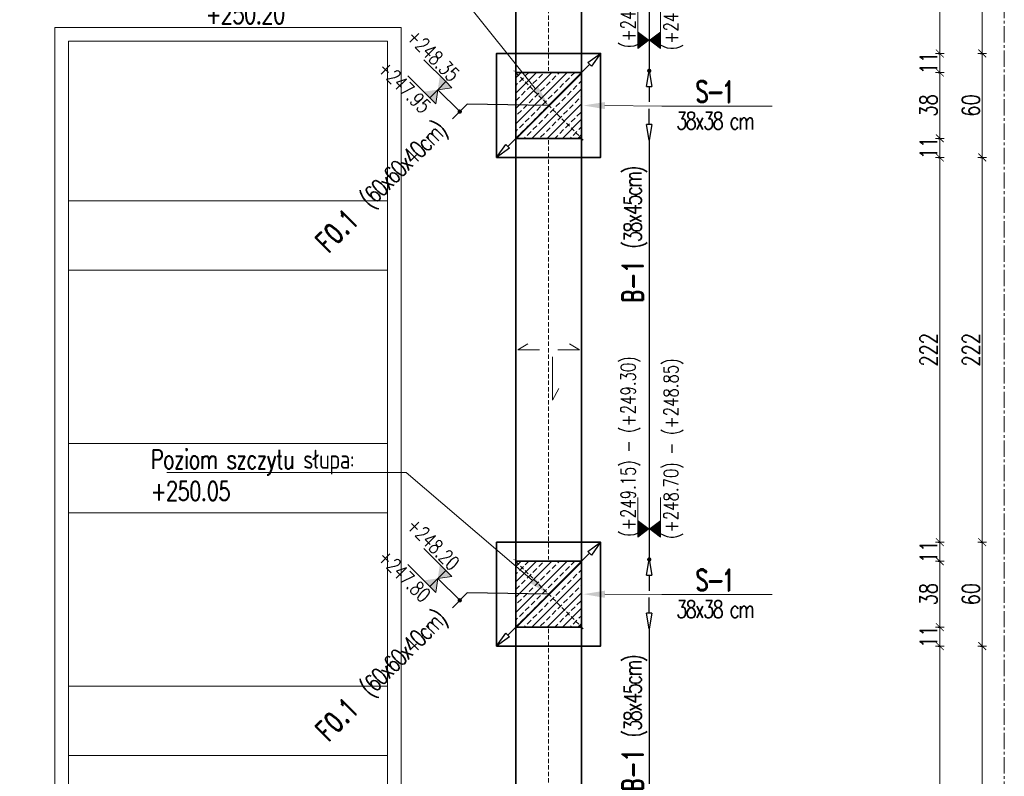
# Model space of a CAD drawing. Header units: millimetres. Extents: x -8 to 14965326, y -810 to 11054951.
# Tile 22 of 72: x 7505914 to 7506482, y 5556750 to 5557187. Entities that reach past the tile are written whole.
import ezdxf
from ezdxf import colors
from ezdxf.entities.mleader import LeaderData, LeaderLine
from ezdxf.math import Vec2, Vec3

# ---------------------------------------------------------------- set-up
doc = ezdxf.new("R2010")
doc.units = ezdxf.units.MM
doc.header["$LTSCALE"] = 0.5
doc.header["$MEASUREMENT"] = 0
doc.linetypes.add('CENTER2', pattern=[1.125, 0.75, -0.125, 0.125, -0.125])
doc.linetypes.add('KRESKOWA', pattern=[0.75, 0.5, -0.25])
doc.layers.get('0').update_dxf_attribs({"linetype": 'CONTINUOUS', "lineweight": 13})
doc.layers.get('Defpoints').update_dxf_attribs({"linetype": 'CONTINUOUS'})
for name, color, linetype, lineweight in [('_K_pozycje', 1, 'CONTINUOUS', 5), ('K_Cienkie przerywane', 252, 'KRESKOWA', 9), ('K_Fundamenty - przekrój', 40, 'CONTINUOUS', 35), ('K_Kreskowanie', 253, 'CONTINUOUS', 5), ('K_Opis', 7, 'CONTINUOUS', 9), ('K_Ściany - przekrój', 7, 'CONTINUOUS', 35), ('tkd_obszary_wykazu', 14, 'CENTER2', 9), ('tkd_wym', 1, 'CONTINUOUS', 5)]:
    doc.layers.add(name, color=color, linetype=linetype, lineweight=lineweight)
doc.styles.add('___K_OPIS_ROMAND', font='romand.shx', dxfattribs={"width": 0.75})
doc.styles.add('___K_OPIS_SIMPLEX', font='simplex.shx', dxfattribs={"width": 0.75})
doc.styles.add('tkd_txt0', font='simplex.shx', dxfattribs={"width": 0.75})
doc.dimstyles.new('opisy_wieńce', dxfattribs={"dimscale": 0.6, "dimtxt": 20, "dimasz": 25, "dimexe": 10, "dimexo": 50, "dimgap": 10, "dimtad": 0, "dimdec": 1, "dimrnd": 0.05, "dimzin": 9, "dimdsep": 46, "dimtxsty": '___K_OPIS_ROMAND', "dimblk1": 'CLOSEDBLANK', "dimblk2": 'CLOSEDBLANK', "dimsah": 1, "dimcen": 0, "dimdle": 10, "dimse1": 1, "dimse2": 1, "dimclrd": 1, "dimclre": 256, "dimclrt": 50, "dimazin": 2, "dimtm": 1e-09, "dimtfac": 1, "dimtdec": 1, "dimtmove": 2, "dimatfit": 3, "dimfxl": 1, "dimtolj": 1, "dimtzin": 0, "dimarcsym": 0})
doc.dimstyles.new('tkd_1-50cm[cm]', dxfattribs={"dimtxt": 10, "dimasz": 2.5, "dimexe": 0, "dimexo": 10, "dimgap": 1.5, "dimtad": 1, "dimdec": 1, "dimrnd": 0.5, "dimdsep": 46, "dimtxsty": 'tkd_txt0', "dimblk": 'tkd_dim_arrow', "dimcen": 0, "dimclrd": 1, "dimclre": 256, "dimclrt": 7, "dimaunit": 1, "dimadec": 0, "dimazin": 0, "dimtfac": 0.009091, "dimtdec": 1, "dimtix": 1, "dimtmove": 1, "dimatfit": 3, "dimldrblk": 'DOTSMALL', "dimfxl": 1, "dimfxlon": 1, "dimtvp": 0.02, "dimtolj": 1, "dimtzin": 9, "dimlwd": -1, "dimarcsym": 0})

# ---------------------------------------------------------------- blocks, each defined once
blk = doc.blocks.new('_ClosedBlank')
at = {"color": 0, "linetype": 'ByBlock', "lineweight": -2}
for p, q in [((-1, 0.167), (0, 0)), ((-1, 0.167), (-1, -0.167)), ((0, 0), (-1, -0.167))]:
    blk.add_line(p, q, dxfattribs=at)
blk = doc.blocks.new('*D180')
at = {"layer": '_K_pozycje', "color": 1, "lineweight": -2, "transparency": 16777216}
for p, q in [((7506242.75, 5557160.69), (7506195.48, 5557113.42)), ((7506172.07, 5557137.75), (7506163.58, 5557129.26)), ((7506219.11, 5557137.06), (7506172.07, 5557137.75))]:
    blk.add_line(p, q, dxfattribs=at)
at = {"layer": 'Defpoints', "color": 0, "transparency": 16777216}
for p in [(7506249.11, 5557167.06), (7506189.11, 5557107.06), (7506189.11, 5557107.06)]:
    blk.add_point(p, dxfattribs=at)
at = {"layer": '_K_pozycje', "color": 1, "lineweight": -2, "transparency": 16777216, "xscale": 9, "yscale": 9, "zscale": 9}
for p, rotation in [((7506249.11, 5557167.06), 44.99999988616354), ((7506189.11, 5557107.06), 224.9999998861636)]:
    blk.add_blockref('_ClosedBlank', p, dxfattribs=dict(at, rotation=rotation))
at = {"layer": '_K_pozycje', "color": 50, "transparency": 16777216, "insert": (7506123.55, 5557089.23), "char_height": 12, "attachment_point": 5, "rotation": 45, "style": '___K_OPIS_ROMAND'}
blk.add_mtext('\\A1;F0.1{\\fArial|b0|i0|c238|p34;\\H0.87497x;\\C242;   \\Fsimplex|c238;\\H0.95241x;\\T0.8;(60x60x40cm)}', dxfattribs=at)
blk = doc.blocks.new('*U40')
at = {"layer": 'K_Opis'}
h = blk.add_hatch(color=1, dxfattribs=at)
edge = h.paths.add_edge_path()
edge.add_arc((0, 0), 0.036, 360, 720)
at = {"layer": 'K_Opis', "color": 1}
blk.add_line((0, 0.511), (0, 0), dxfattribs=at)
at = {"layer": 'K_Opis'}
for points in [[(-0.188, 0.511), (-0.188, 1.022)], [(0.188, 0.511), (0.188, 1.022)], [(-0.188, 0.511), (0, 0.511), (-0.188, 0.369), (-0.188, 0.511)], [(0.188, 0.511), (0, 0.511), (0.188, 0.369), (0.188, 0.511)]]:
    blk.add_lwpolyline(points, dxfattribs=at)
for points in [[(-0.188, 0.652), (-0.188, 0.511), (0, 0.511)], [(0.188, 0.652), (0.188, 0.511), (0, 0.511)], [(-0.188, 0.369), (-0.188, 0.511), (0, 0.511)], [(0.188, 0.369), (0.188, 0.511), (0, 0.511)]]:
    blk.add_solid(points, dxfattribs=at)
at = {"layer": 'K_Opis', "style": '___K_OPIS_SIMPLEX', "width": 0.75, "flags": 8}
for tag, p in [('góra', (-0.227, 0.383)), ('dół', (0.48, 0.383))]:
    blk.add_attdef(tag, p, '', height=0.24, rotation=90, dxfattribs=at)
blk = doc.blocks.new('*D181')
at = {"layer": '_K_pozycje', "color": 1, "lineweight": -2, "transparency": 16777216}
for p, q in [((7506242.75, 5556878.69), (7506195.48, 5556831.42)), ((7506172.07, 5556855.75), (7506163.58, 5556847.26)), ((7506219.11, 5556855.06), (7506172.07, 5556855.75))]:
    blk.add_line(p, q, dxfattribs=at)
at = {"layer": 'Defpoints', "color": 0, "transparency": 16777216}
for p in [(7506249.11, 5556885.06), (7506189.11, 5556825.06), (7506189.11, 5556825.06)]:
    blk.add_point(p, dxfattribs=at)
at = {"layer": '_K_pozycje', "color": 1, "lineweight": -2, "transparency": 16777216, "xscale": 9, "yscale": 9, "zscale": 9}
for p, rotation in [((7506249.11, 5556885.06), 44.99999988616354), ((7506189.11, 5556825.06), 224.9999998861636)]:
    blk.add_blockref('_ClosedBlank', p, dxfattribs=dict(at, rotation=rotation))
at = {"layer": '_K_pozycje', "color": 50, "transparency": 16777216, "insert": (7506123.55, 5556807.23), "char_height": 12, "attachment_point": 5, "rotation": 45, "style": '___K_OPIS_ROMAND'}
blk.add_mtext('\\A1;F0.1{\\fArial|b0|i0|c238|p34;\\H0.87497x;\\C242;   \\Fsimplex|c238;\\H0.95241x;\\T0.8;(60x60x40cm)}', dxfattribs=at)
blk = doc.blocks.new('*D219')
at = {"layer": '_K_pozycje', "color": 1, "lineweight": -2, "transparency": 16777216}
for p, q in [((7506277.16, 5556844.06), (7506277.16, 5556853.06)), ((7506277.16, 5556835.06), (7506277.16, 5556593.06)), ((7506277.16, 5556584.06), (7506277.16, 5556575.06))]:
    blk.add_line(p, q, dxfattribs=at)
at = {"layer": 'Defpoints', "color": 0, "transparency": 16777216}
for p in [(7506239.11, 5556835.06), (7506239.11, 5556593.06), (7506277.16, 5556593.06)]:
    blk.add_point(p, dxfattribs=at)
at = {"layer": '_K_pozycje', "color": 1, "lineweight": -2, "transparency": 16777216, "xscale": 9, "yscale": 9, "zscale": 9}
for p, rotation in [((7506277.16, 5556835.06), 270), ((7506277.16, 5556593.06), 90)]:
    blk.add_blockref('_ClosedBlank', p, dxfattribs=dict(at, rotation=rotation))
at = {"layer": '_K_pozycje', "color": 50, "transparency": 16777216, "insert": (7506269.3, 5556780.38), "char_height": 12, "attachment_point": 5, "rotation": 90, "style": '___K_OPIS_ROMAND'}
blk.add_mtext('\\A1;B-1 {\\Fsimplex|c238;\\H0.83333x;\\T0.8;\\C242;(38x45cm)}', dxfattribs=at)
blk = doc.blocks.new('*D220')
at = {"layer": '_K_pozycje', "color": 1, "lineweight": -2, "transparency": 16777216}
for p, q in [((7506277.16, 5557126.06), (7506277.16, 5557135.06)), ((7506277.16, 5557117.06), (7506277.16, 5556875.06)), ((7506277.16, 5556866.06), (7506277.16, 5556857.06))]:
    blk.add_line(p, q, dxfattribs=at)
at = {"layer": 'Defpoints', "color": 0, "transparency": 16777216}
for p in [(7506239.11, 5557117.06), (7506239.11, 5556875.06), (7506277.16, 5556875.06)]:
    blk.add_point(p, dxfattribs=at)
at = {"layer": '_K_pozycje', "color": 1, "lineweight": -2, "transparency": 16777216, "xscale": 9, "yscale": 9, "zscale": 9}
for p, rotation in [((7506277.16, 5557117.06), 270), ((7506277.16, 5556875.06), 90)]:
    blk.add_blockref('_ClosedBlank', p, dxfattribs=dict(at, rotation=rotation))
at = {"layer": '_K_pozycje', "color": 50, "transparency": 16777216, "insert": (7506269.3, 5557062.38), "char_height": 12, "attachment_point": 5, "rotation": 90, "style": '___K_OPIS_ROMAND'}
blk.add_mtext('\\A1;B-1 {\\Fsimplex|c238;\\H0.83333x;\\T0.8;\\C242;(38x45cm)}', dxfattribs=at)
blk = doc.blocks.new('*U39')
at = {"layer": 'K_Opis'}
h = blk.add_hatch(color=1, dxfattribs=at)
edge = h.paths.add_edge_path()
edge.add_arc((0, 0), 0.036, 0, 360, ccw=False)
at = {"layer": 'K_Opis', "color": 1}
blk.add_line((0, -0.511), (0, 0), dxfattribs=at)
at = {"layer": 'K_Opis'}
for points in [[(-0.188, -0.511), (0, -0.511), (-0.188, -0.369), (-0.188, -0.511)], [(0.188, -0.511), (0, -0.511), (0.188, -0.369), (0.188, -0.511)], [(-0.188, -0.511), (-0.188, -1.022)], [(0.188, -0.511), (0.188, -1.022)]]:
    blk.add_lwpolyline(points, dxfattribs=at)
for points in [[(-0.188, -0.369), (-0.188, -0.511), (0, -0.511)], [(0.188, -0.369), (0.188, -0.511), (0, -0.511)], [(-0.188, -0.652), (-0.188, -0.511), (0, -0.511)], [(0.188, -0.652), (0.188, -0.511), (0, -0.511)]]:
    blk.add_solid(points, dxfattribs=at)
at = {"layer": 'K_Opis', "style": '___K_OPIS_SIMPLEX', "width": 0.75, "flags": 8}
for tag, p in [('dół', (0.48, -0.777)), ('góra', (-0.227, -0.923))]:
    blk.add_attdef(tag, p, '', height=0.24, rotation=90, dxfattribs=at)
blk = doc.blocks.new('*D221')
at = {"layer": '_K_pozycje', "color": 1, "lineweight": -2, "transparency": 16777216}
for p, q in [((7506277.16, 5557408.06), (7506277.16, 5557417.06)), ((7506277.16, 5557399.06), (7506277.16, 5557157.06)), ((7506277.16, 5557148.06), (7506277.16, 5557139.06))]:
    blk.add_line(p, q, dxfattribs=at)
at = {"layer": 'Defpoints', "color": 0, "transparency": 16777216}
for p in [(7506239.11, 5557399.06), (7506239.11, 5557157.06), (7506277.16, 5557157.06)]:
    blk.add_point(p, dxfattribs=at)
at = {"layer": '_K_pozycje', "color": 1, "lineweight": -2, "transparency": 16777216, "xscale": 9, "yscale": 9, "zscale": 9}
for p, rotation in [((7506277.16, 5557399.06), 270), ((7506277.16, 5557157.06), 90)]:
    blk.add_blockref('_ClosedBlank', p, dxfattribs=dict(at, rotation=rotation))
at = {"layer": '_K_pozycje', "color": 50, "transparency": 16777216, "insert": (7506269.3, 5557344.38), "char_height": 12, "attachment_point": 5, "rotation": 90, "style": '___K_OPIS_ROMAND'}
blk.add_mtext('\\A1;B-1 {\\Fsimplex|c238;\\H0.83333x;\\T0.8;\\C242;(38x45cm)}', dxfattribs=at)
blk = doc.blocks.new('tkd_dim_arrow')
for p, q in [((-1, 0), (1, 0)), ((0, -1), (0, 1))]:
    blk.add_line(p, q)
at = {"const_width": 0.2}
blk.add_lwpolyline([(-0.9, -0.9), (0.9, 0.9)], dxfattribs=at)
blk = doc.blocks.new('*D276')
at = {"layer": 'Defpoints', "color": 0, "transparency": 16777216}
for p in [(7506249.11, 5557389.06), (7506249.11, 5557167.06), (7506469.31, 5557167.06)]:
    blk.add_point(p, dxfattribs=at)
at = {"layer": 'tkd_wym', "lineweight": -2, "transparency": 16777216}
for p, q in [((7506468.31, 5557389.06), (7506469.31, 5557389.06)), ((7506468.31, 5557167.06), (7506469.31, 5557167.06))]:
    blk.add_line(p, q, dxfattribs=at)
at = {"layer": 'tkd_wym', "color": 1, "transparency": 16777216}
blk.add_line((7506469.31, 5557386.56), (7506469.31, 5557169.56), dxfattribs=at)
at = {"layer": 'tkd_wym', "color": 1, "transparency": 16777216, "xscale": 2.5, "yscale": 2.5, "zscale": 2.5}
for p, rotation in [((7506469.31, 5557389.06), 90), ((7506469.31, 5557167.06), 270)]:
    blk.add_blockref('tkd_dim_arrow', p, dxfattribs=dict(at, rotation=rotation))
at = {"layer": 'tkd_wym', "color": 7, "transparency": 16777216, "insert": (7506462.81, 5557278.06), "char_height": 10, "attachment_point": 5, "rotation": 90, "style": 'tkd_txt0'}
blk.add_mtext('\\A1;222', dxfattribs=at)
blk = doc.blocks.new('_DotSmall')
blk = doc.blocks.new('*D277')
at = {"layer": 'Defpoints', "color": 0, "transparency": 16777216}
for p in [(7506249.11, 5557167.06), (7506249.11, 5557107.06), (7506469.31, 5557107.06)]:
    blk.add_point(p, dxfattribs=at)
at = {"layer": 'tkd_wym', "lineweight": -2, "transparency": 16777216}
for p, q in [((7506468.31, 5557167.06), (7506469.31, 5557167.06)), ((7506468.31, 5557107.06), (7506469.31, 5557107.06))]:
    blk.add_line(p, q, dxfattribs=at)
at = {"layer": 'tkd_wym', "color": 1, "transparency": 16777216}
blk.add_line((7506469.31, 5557164.56), (7506469.31, 5557109.56), dxfattribs=at)
at = {"layer": 'tkd_wym', "color": 1, "transparency": 16777216, "xscale": 2.5, "yscale": 2.5, "zscale": 2.5}
for p, rotation in [((7506469.31, 5557167.06), 90), ((7506469.31, 5557107.06), 270)]:
    blk.add_blockref('tkd_dim_arrow', p, dxfattribs=dict(at, rotation=rotation))
at = {"layer": 'tkd_wym', "color": 7, "transparency": 16777216, "insert": (7506462.81, 5557137.06), "char_height": 10, "attachment_point": 5, "rotation": 90, "style": 'tkd_txt0'}
blk.add_mtext('\\A1;60', dxfattribs=at)
blk = doc.blocks.new('*D278')
at = {"layer": 'Defpoints', "color": 0, "transparency": 16777216}
for p in [(7506249.11, 5557107.06), (7506249.11, 5556885.06), (7506469.31, 5556885.06)]:
    blk.add_point(p, dxfattribs=at)
at = {"layer": 'tkd_wym', "lineweight": -2, "transparency": 16777216}
for p, q in [((7506468.31, 5557107.06), (7506469.31, 5557107.06)), ((7506468.31, 5556885.06), (7506469.31, 5556885.06))]:
    blk.add_line(p, q, dxfattribs=at)
at = {"layer": 'tkd_wym', "color": 1, "transparency": 16777216}
blk.add_line((7506469.31, 5557104.56), (7506469.31, 5556887.56), dxfattribs=at)
at = {"layer": 'tkd_wym', "color": 1, "transparency": 16777216, "xscale": 2.5, "yscale": 2.5, "zscale": 2.5}
for p, rotation in [((7506469.31, 5557107.06), 90), ((7506469.31, 5556885.06), 270)]:
    blk.add_blockref('tkd_dim_arrow', p, dxfattribs=dict(at, rotation=rotation))
at = {"layer": 'tkd_wym', "color": 7, "transparency": 16777216, "insert": (7506462.81, 5556996.06), "char_height": 10, "attachment_point": 5, "rotation": 90, "style": 'tkd_txt0'}
blk.add_mtext('\\A1;222', dxfattribs=at)
blk = doc.blocks.new('*D279')
at = {"layer": 'Defpoints', "color": 0, "transparency": 16777216}
for p in [(7506249.11, 5556885.06), (7506249.11, 5556825.06), (7506469.31, 5556825.06)]:
    blk.add_point(p, dxfattribs=at)
at = {"layer": 'tkd_wym', "lineweight": -2, "transparency": 16777216}
for p, q in [((7506468.31, 5556885.06), (7506469.31, 5556885.06)), ((7506468.31, 5556825.06), (7506469.31, 5556825.06))]:
    blk.add_line(p, q, dxfattribs=at)
at = {"layer": 'tkd_wym', "color": 1, "transparency": 16777216}
blk.add_line((7506469.31, 5556882.56), (7506469.31, 5556827.56), dxfattribs=at)
at = {"layer": 'tkd_wym', "color": 1, "transparency": 16777216, "xscale": 2.5, "yscale": 2.5, "zscale": 2.5}
for p, rotation in [((7506469.31, 5556885.06), 90), ((7506469.31, 5556825.06), 270)]:
    blk.add_blockref('tkd_dim_arrow', p, dxfattribs=dict(at, rotation=rotation))
at = {"layer": 'tkd_wym', "color": 7, "transparency": 16777216, "insert": (7506462.81, 5556855.06), "char_height": 10, "attachment_point": 5, "rotation": 90, "style": 'tkd_txt0'}
blk.add_mtext('\\A1;60', dxfattribs=at)
blk = doc.blocks.new('*D280')
at = {"layer": 'Defpoints', "color": 0, "transparency": 16777216}
for p in [(7506249.11, 5556825.06), (7506249.11, 5556603.06), (7506469.31, 5556603.06)]:
    blk.add_point(p, dxfattribs=at)
at = {"layer": 'tkd_wym', "lineweight": -2, "transparency": 16777216}
for p, q in [((7506468.31, 5556825.06), (7506469.31, 5556825.06)), ((7506468.31, 5556603.06), (7506469.31, 5556603.06))]:
    blk.add_line(p, q, dxfattribs=at)
at = {"layer": 'tkd_wym', "color": 1, "transparency": 16777216}
blk.add_line((7506469.31, 5556822.56), (7506469.31, 5556605.56), dxfattribs=at)
at = {"layer": 'tkd_wym', "color": 1, "transparency": 16777216, "xscale": 2.5, "yscale": 2.5, "zscale": 2.5}
for p, rotation in [((7506469.31, 5556825.06), 90), ((7506469.31, 5556603.06), 270)]:
    blk.add_blockref('tkd_dim_arrow', p, dxfattribs=dict(at, rotation=rotation))
at = {"layer": 'tkd_wym', "color": 7, "transparency": 16777216, "insert": (7506462.81, 5556714.06), "char_height": 10, "attachment_point": 5, "rotation": 90, "style": 'tkd_txt0'}
blk.add_mtext('\\A1;222', dxfattribs=at)
blk = doc.blocks.new('*D411')
at = {"layer": 'Defpoints', "color": 0, "transparency": 16777216}
for p in [(7506229.88, 5557389.06), (7506229.88, 5557167.06), (7506444.83, 5557167.06)]:
    blk.add_point(p, dxfattribs=at)
at = {"layer": 'tkd_wym', "lineweight": -2, "transparency": 16777216}
for p, q in [((7506443.83, 5557389.06), (7506444.83, 5557389.06)), ((7506443.83, 5557167.06), (7506444.83, 5557167.06))]:
    blk.add_line(p, q, dxfattribs=at)
at = {"layer": 'tkd_wym', "color": 1, "transparency": 16777216}
blk.add_line((7506444.83, 5557386.56), (7506444.83, 5557169.56), dxfattribs=at)
at = {"layer": 'tkd_wym', "color": 1, "transparency": 16777216, "xscale": 2.5, "yscale": 2.5, "zscale": 2.5}
for p, rotation in [((7506444.83, 5557389.06), 90), ((7506444.83, 5557167.06), 270)]:
    blk.add_blockref('tkd_dim_arrow', p, dxfattribs=dict(at, rotation=rotation))
at = {"layer": 'tkd_wym', "color": 7, "transparency": 16777216, "insert": (7506438.33, 5557278.06), "char_height": 10, "attachment_point": 5, "rotation": 90, "style": 'tkd_txt0'}
blk.add_mtext('\\A1;222', dxfattribs=at)
blk = doc.blocks.new('*D412')
at = {"layer": 'Defpoints', "color": 0, "transparency": 16777216}
for p in [(7506229.88, 5557167.06), (7506231.1, 5557156.06), (7506444.83, 5557156.06)]:
    blk.add_point(p, dxfattribs=at)
at = {"layer": 'tkd_wym', "lineweight": -2, "transparency": 16777216}
for p, q in [((7506443.83, 5557167.06), (7506444.83, 5557167.06)), ((7506443.83, 5557156.06), (7506444.83, 5557156.06))]:
    blk.add_line(p, q, dxfattribs=at)
at = {"layer": 'tkd_wym', "color": 1, "transparency": 16777216}
blk.add_line((7506444.83, 5557164.56), (7506444.83, 5557158.56), dxfattribs=at)
at = {"layer": 'tkd_wym', "color": 1, "transparency": 16777216, "xscale": 2.5, "yscale": 2.5, "zscale": 2.5}
for p, rotation in [((7506444.83, 5557167.06), 90), ((7506444.83, 5557156.06), 270)]:
    blk.add_blockref('tkd_dim_arrow', p, dxfattribs=dict(at, rotation=rotation))
at = {"layer": 'tkd_wym', "color": 7, "transparency": 16777216, "insert": (7506438.33, 5557161.56), "char_height": 10, "attachment_point": 5, "rotation": 90, "style": 'tkd_txt0'}
blk.add_mtext('\\A1;11', dxfattribs=at)
blk = doc.blocks.new('*D413')
at = {"layer": 'Defpoints', "color": 0, "transparency": 16777216}
for p in [(7506231.1, 5557156.06), (7506229.12, 5557118.06), (7506444.83, 5557118.06)]:
    blk.add_point(p, dxfattribs=at)
at = {"layer": 'tkd_wym', "lineweight": -2, "transparency": 16777216}
for p, q in [((7506443.83, 5557156.06), (7506444.83, 5557156.06)), ((7506443.83, 5557118.06), (7506444.83, 5557118.06))]:
    blk.add_line(p, q, dxfattribs=at)
at = {"layer": 'tkd_wym', "color": 1, "transparency": 16777216}
blk.add_line((7506444.83, 5557153.56), (7506444.83, 5557120.56), dxfattribs=at)
at = {"layer": 'tkd_wym', "color": 1, "transparency": 16777216, "xscale": 2.5, "yscale": 2.5, "zscale": 2.5}
for p, rotation in [((7506444.83, 5557156.06), 90), ((7506444.83, 5557118.06), 270)]:
    blk.add_blockref('tkd_dim_arrow', p, dxfattribs=dict(at, rotation=rotation))
at = {"layer": 'tkd_wym', "color": 7, "transparency": 16777216, "insert": (7506438.33, 5557137.06), "char_height": 10, "attachment_point": 5, "rotation": 90, "style": 'tkd_txt0'}
blk.add_mtext('\\A1;38', dxfattribs=at)
blk = doc.blocks.new('*D414')
at = {"layer": 'Defpoints', "color": 0, "transparency": 16777216}
for p in [(7506229.12, 5557118.06), (7506229.53, 5557107.06), (7506444.83, 5557107.06)]:
    blk.add_point(p, dxfattribs=at)
at = {"layer": 'tkd_wym', "lineweight": -2, "transparency": 16777216}
for p, q in [((7506443.83, 5557118.06), (7506444.83, 5557118.06)), ((7506443.83, 5557107.06), (7506444.83, 5557107.06))]:
    blk.add_line(p, q, dxfattribs=at)
at = {"layer": 'tkd_wym', "color": 1, "transparency": 16777216}
blk.add_line((7506444.83, 5557115.56), (7506444.83, 5557109.56), dxfattribs=at)
at = {"layer": 'tkd_wym', "color": 1, "transparency": 16777216, "xscale": 2.5, "yscale": 2.5, "zscale": 2.5}
for p, rotation in [((7506444.83, 5557118.06), 90), ((7506444.83, 5557107.06), 270)]:
    blk.add_blockref('tkd_dim_arrow', p, dxfattribs=dict(at, rotation=rotation))
at = {"layer": 'tkd_wym', "color": 7, "transparency": 16777216, "insert": (7506438.33, 5557112.56), "char_height": 10, "attachment_point": 5, "rotation": 90, "style": 'tkd_txt0'}
blk.add_mtext('\\A1;11', dxfattribs=at)
blk = doc.blocks.new('*D415')
at = {"layer": 'Defpoints', "color": 0, "transparency": 16777216}
for p in [(7506229.53, 5557107.06), (7506229.53, 5556885.06), (7506444.83, 5556885.06)]:
    blk.add_point(p, dxfattribs=at)
at = {"layer": 'tkd_wym', "lineweight": -2, "transparency": 16777216}
for p, q in [((7506443.83, 5557107.06), (7506444.83, 5557107.06)), ((7506443.83, 5556885.06), (7506444.83, 5556885.06))]:
    blk.add_line(p, q, dxfattribs=at)
at = {"layer": 'tkd_wym', "color": 1, "transparency": 16777216}
blk.add_line((7506444.83, 5557104.56), (7506444.83, 5556887.56), dxfattribs=at)
at = {"layer": 'tkd_wym', "color": 1, "transparency": 16777216, "xscale": 2.5, "yscale": 2.5, "zscale": 2.5}
for p, rotation in [((7506444.83, 5557107.06), 90), ((7506444.83, 5556885.06), 270)]:
    blk.add_blockref('tkd_dim_arrow', p, dxfattribs=dict(at, rotation=rotation))
at = {"layer": 'tkd_wym', "color": 7, "transparency": 16777216, "insert": (7506438.33, 5556996.06), "char_height": 10, "attachment_point": 5, "rotation": 90, "style": 'tkd_txt0'}
blk.add_mtext('\\A1;222', dxfattribs=at)
blk = doc.blocks.new('*D416')
at = {"layer": 'Defpoints', "color": 0, "transparency": 16777216}
for p in [(7506229.53, 5556885.06), (7506229.74, 5556874.06), (7506444.83, 5556874.06)]:
    blk.add_point(p, dxfattribs=at)
at = {"layer": 'tkd_wym', "lineweight": -2, "transparency": 16777216}
for p, q in [((7506443.83, 5556885.06), (7506444.83, 5556885.06)), ((7506443.83, 5556874.06), (7506444.83, 5556874.06))]:
    blk.add_line(p, q, dxfattribs=at)
at = {"layer": 'tkd_wym', "color": 1, "transparency": 16777216}
blk.add_line((7506444.83, 5556882.56), (7506444.83, 5556876.56), dxfattribs=at)
at = {"layer": 'tkd_wym', "color": 1, "transparency": 16777216, "xscale": 2.5, "yscale": 2.5, "zscale": 2.5}
for p, rotation in [((7506444.83, 5556885.06), 90), ((7506444.83, 5556874.06), 270)]:
    blk.add_blockref('tkd_dim_arrow', p, dxfattribs=dict(at, rotation=rotation))
at = {"layer": 'tkd_wym', "color": 7, "transparency": 16777216, "insert": (7506438.33, 5556879.56), "char_height": 10, "attachment_point": 5, "rotation": 90, "style": 'tkd_txt0'}
blk.add_mtext('\\A1;11', dxfattribs=at)
blk = doc.blocks.new('*D417')
at = {"layer": 'Defpoints', "color": 0, "transparency": 16777216}
for p in [(7506229.74, 5556874.06), (7506229.17, 5556836.06), (7506444.83, 5556836.06)]:
    blk.add_point(p, dxfattribs=at)
at = {"layer": 'tkd_wym', "lineweight": -2, "transparency": 16777216}
for p, q in [((7506443.83, 5556874.06), (7506444.83, 5556874.06)), ((7506443.83, 5556836.06), (7506444.83, 5556836.06))]:
    blk.add_line(p, q, dxfattribs=at)
at = {"layer": 'tkd_wym', "color": 1, "transparency": 16777216}
blk.add_line((7506444.83, 5556871.56), (7506444.83, 5556838.56), dxfattribs=at)
at = {"layer": 'tkd_wym', "color": 1, "transparency": 16777216, "xscale": 2.5, "yscale": 2.5, "zscale": 2.5}
for p, rotation in [((7506444.83, 5556874.06), 90), ((7506444.83, 5556836.06), 270)]:
    blk.add_blockref('tkd_dim_arrow', p, dxfattribs=dict(at, rotation=rotation))
at = {"layer": 'tkd_wym', "color": 7, "transparency": 16777216, "insert": (7506438.33, 5556855.06), "char_height": 10, "attachment_point": 5, "rotation": 90, "style": 'tkd_txt0'}
blk.add_mtext('\\A1;38', dxfattribs=at)
blk = doc.blocks.new('*D418')
at = {"layer": 'Defpoints', "color": 0, "transparency": 16777216}
for p in [(7506229.17, 5556836.06), (7506229.17, 5556825.06), (7506444.83, 5556825.06)]:
    blk.add_point(p, dxfattribs=at)
at = {"layer": 'tkd_wym', "lineweight": -2, "transparency": 16777216}
for p, q in [((7506443.83, 5556836.06), (7506444.83, 5556836.06)), ((7506443.83, 5556825.06), (7506444.83, 5556825.06))]:
    blk.add_line(p, q, dxfattribs=at)
at = {"layer": 'tkd_wym', "color": 1, "transparency": 16777216}
blk.add_line((7506444.83, 5556833.56), (7506444.83, 5556827.56), dxfattribs=at)
at = {"layer": 'tkd_wym', "color": 1, "transparency": 16777216, "xscale": 2.5, "yscale": 2.5, "zscale": 2.5}
for p, rotation in [((7506444.83, 5556836.06), 90), ((7506444.83, 5556825.06), 270)]:
    blk.add_blockref('tkd_dim_arrow', p, dxfattribs=dict(at, rotation=rotation))
at = {"layer": 'tkd_wym', "color": 7, "transparency": 16777216, "insert": (7506438.33, 5556830.56), "char_height": 10, "attachment_point": 5, "rotation": 90, "style": 'tkd_txt0'}
blk.add_mtext('\\A1;11', dxfattribs=at)
blk = doc.blocks.new('*D419')
at = {"layer": 'Defpoints', "color": 0, "transparency": 16777216}
for p in [(7506229.17, 5556825.06), (7506227.67, 5556603.06), (7506444.83, 5556603.06)]:
    blk.add_point(p, dxfattribs=at)
at = {"layer": 'tkd_wym', "lineweight": -2, "transparency": 16777216}
for p, q in [((7506443.83, 5556825.06), (7506444.83, 5556825.06)), ((7506443.83, 5556603.06), (7506444.83, 5556603.06))]:
    blk.add_line(p, q, dxfattribs=at)
at = {"layer": 'tkd_wym', "color": 1, "transparency": 16777216}
blk.add_line((7506444.83, 5556822.56), (7506444.83, 5556605.56), dxfattribs=at)
at = {"layer": 'tkd_wym', "color": 1, "transparency": 16777216, "xscale": 2.5, "yscale": 2.5, "zscale": 2.5}
for p, rotation in [((7506444.83, 5556825.06), 90), ((7506444.83, 5556603.06), 270)]:
    blk.add_blockref('tkd_dim_arrow', p, dxfattribs=dict(at, rotation=rotation))
at = {"layer": 'tkd_wym', "color": 7, "transparency": 16777216, "insert": (7506438.33, 5556714.06), "char_height": 10, "attachment_point": 5, "rotation": 90, "style": 'tkd_txt0'}
blk.add_mtext('\\A1;222', dxfattribs=at)

msp = doc.modelspace()

# ---------------------------------------------------------------- hatches: boundary and pattern name
at = {"layer": 'K_Kreskowanie'}
h = msp.add_hatch(dxfattribs=at)
h.set_pattern_fill('ANSI33', color=256, scale=25)
h.set_pattern_definition([(45, (2327.7154, -1168.1795), (-4.4194173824, 4.4194173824), []), (45, (2332.135, -1168.1795), (-4.4194173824, 4.4194173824), [3.125, -1.5625])])
h.paths.add_polyline_path([(7506200.1116, 5557118.0558), (7506238.1116, 5557118.0558), (7506238.1116, 5557156.0558), (7506200.1116, 5557156.0558)])
h = msp.add_hatch(dxfattribs=at)
h.set_pattern_fill('ANSI33', color=256, scale=25)
h.set_pattern_definition([(45, (2327.7154, -1450.1795), (-4.4194173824, 4.4194173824), []), (45, (2332.135, -1450.1795), (-4.4194173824, 4.4194173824), [3.125, -1.5625])])
h.paths.add_polyline_path([(7506200.1116, 5556836.0558), (7506238.1116, 5556836.0558), (7506238.1116, 5556874.0558), (7506200.1116, 5556874.0558)])

# ---------------------------------------------------------------- linework, layer by layer
at = {"layer": 'K_Cienkie przerywane', "linetype": 'KRESKOWA', "ltscale": 10}
for p, q in [((7506219.1116, 5557399.0557), (7506219.1116, 5557157.0558)), ((7506239.1116, 5557157.0558), (7506199.1116, 5557117.0558)), ((7506239.1116, 5557117.0558), (7506199.1116, 5557157.0558)), ((7506219.1116, 5557117.0558), (7506219.1116, 5556875.0558)), ((7506239.1116, 5556875.0558), (7506199.1116, 5556835.0558)), ((7506239.1116, 5556835.0558), (7506199.1116, 5556875.0558)), ((7506219.1116, 5556835.0558), (7506219.1116, 5556593.0558))]:
    msp.add_line(p, q, dxfattribs=at)
at = {"layer": 'K_Fundamenty - przekrój'}
for points in [[(7506189.1116, 5557107.0557), (7506189.1116, 5557167.0557), (7506249.1116, 5557167.0557), (7506249.1116, 5557107.0557)], [(7506189.1116, 5556825.0557), (7506189.1116, 5556885.0557), (7506249.1116, 5556885.0557), (7506249.1116, 5556825.0557)]]:
    msp.add_lwpolyline(points, close=True, dxfattribs=at)
at = {"layer": 'K_Kreskowanie', "color": 253}
for p, q in [((7505942.1116, 5557082.0558), (7506126.1116, 5557082.0558)), ((7505942.1116, 5557042.0558), (7506126.1116, 5557042.0558)), ((7505942.1116, 5556942.0558), (7506126.1116, 5556942.0558)), ((7505942.1116, 5556902.0558), (7506126.1116, 5556902.0558)), ((7505942.1116, 5556802.0558), (7506126.1116, 5556802.0558)), ((7505942.1116, 5556762.0558), (7506126.1116, 5556762.0558))]:
    msp.add_line(p, q, dxfattribs=at)
at = {"layer": 'K_Kreskowanie', "color": 253, "flags": 128}
for points in [[(7505934.1116, 5555682.0558), (7505934.1116, 5557182.0558), (7506134.1116, 5557182.0558), (7506134.1116, 5555682.0558)], [(7505942.1116, 5555690.0558), (7505942.1116, 5557174.0558), (7506126.1116, 5557174.0558), (7506126.1116, 5555690.0558)]]:
    msp.add_lwpolyline(points, close=True, dxfattribs=at)
at = {"layer": 'K_Opis'}
for points in [[(7506213.8869, 5556996.0558), (7506201.3484, 5556996.0558), (7506207.1373, 5556999.5392)], [(7506224.3363, 5556996.0558), (7506236.8748, 5556996.0558), (7506231.086, 5556999.5392)], [(7506221.2778, 5556991.9593), (7506221.2778, 5556966.9593), (7506225.0967, 5556973.7997)]]:
    msp.add_lwpolyline(points, dxfattribs=at)
at = {"layer": 'K_Ściany - przekrój', "linetype": 'Continuous', "ltscale": 2.5}
for p, q in [((7506200.1116, 5557400.0558), (7506200.1116, 5557156.0558)), ((7506238.1116, 5557400.0558), (7506238.1116, 5557156.0558)), ((7506200.1116, 5557118.0558), (7506200.1116, 5556874.0558)), ((7506238.1116, 5557118.0558), (7506238.1116, 5556874.0558)), ((7506200.1116, 5556836.0558), (7506200.1116, 5556592.0558)), ((7506238.1116, 5556836.0558), (7506238.1116, 5556592.0558))]:
    msp.add_line(p, q, dxfattribs=at)
for points in [[(7506200.1116, 5557156.0558), (7506238.1116, 5557156.0558), (7506238.1116, 5557118.0558), (7506200.1116, 5557118.0558)], [(7506200.1116, 5556874.0558), (7506238.1116, 5556874.0558), (7506238.1116, 5556836.0558), (7506200.1116, 5556836.0558)]]:
    msp.add_lwpolyline(points, close=True, dxfattribs=at)
at = {"layer": 'tkd_obszary_wykazu', "ltscale": 25}
msp.add_lwpolyline([(7503716.8376, 5559109.3854), (7506482.0527, 5559109.3854), (7506482.0527, 5554949.5308), (7503716.8376, 5554949.5308)], close=True, dxfattribs=at)

# ---------------------------------------------------------------- block references
ref = msp.add_blockref('*U39', (7506277.1606, 5557157.0558), dxfattribs=dict(xscale=-35, yscale=35, zscale=35, rotation=180.0000074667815))
ref.add_attrib('góra', '(+249.30) - (+249.45)', (7506269.2039, 5557170.1612), dxfattribs={"layer": 'K_Opis', "height": 8.4, "rotation": 90.000007, "style": '___K_OPIS_SIMPLEX', "width": 0.75, "flags": 8})
ref.add_attrib('dół', '(+248.85) - (+249.00)', (7506293.9432, 5557168.9612), dxfattribs={"layer": 'K_Opis', "height": 8.4, "rotation": 90.000007, "style": '___K_OPIS_SIMPLEX', "width": 0.75, "flags": 8})
ref = msp.add_blockref('*U40', (7506167.8255, 5557133.5062), dxfattribs=dict(xscale=-35, yscale=35, zscale=35, rotation=45.00000736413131))
ref.add_attrib('góra', '+248.35', (7506136.6075, 5557175.9765), dxfattribs={"layer": 'K_Opis', "height": 8.4, "rotation": 315.000007, "style": '___K_OPIS_SIMPLEX', "width": 0.75, "flags": 8})
ref.add_attrib('dół', '+247.95', (7506119.9628, 5557157.6347), dxfattribs={"layer": 'K_Opis', "height": 8.4, "rotation": 315.000007, "style": '___K_OPIS_SIMPLEX', "width": 0.75, "flags": 8})
ref = msp.add_blockref('*U39', (7506277.1606, 5556875.0557), dxfattribs=dict(xscale=-35, yscale=35, zscale=35, rotation=180.0000074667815))
ref.add_attrib('góra', '(+249.15) - (+249.30)', (7506269.2039, 5556888.1612), dxfattribs={"layer": 'K_Opis', "height": 8.4, "rotation": 90.000007, "style": '___K_OPIS_SIMPLEX', "width": 0.75, "flags": 8})
ref.add_attrib('dół', '(+248.70) - (+248.85)', (7506293.9432, 5556886.9612), dxfattribs={"layer": 'K_Opis', "height": 8.4, "rotation": 90.000007, "style": '___K_OPIS_SIMPLEX', "width": 0.75, "flags": 8})
ref = msp.add_blockref('*U40', (7506167.8255, 5556851.5062), dxfattribs=dict(xscale=-35, yscale=35, zscale=35, rotation=45.00000736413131))
ref.add_attrib('góra', '+248.20', (7506136.6075, 5556893.9765), dxfattribs={"layer": 'K_Opis', "height": 8.4, "rotation": 315.000007, "style": '___K_OPIS_SIMPLEX', "width": 0.75, "flags": 8})
ref.add_attrib('dół', '+247.80', (7506119.9628, 5556875.6347), dxfattribs={"layer": 'K_Opis', "height": 8.4, "rotation": 315.000007, "style": '___K_OPIS_SIMPLEX', "width": 0.75, "flags": 8})

# ---------------------------------------------------------------- dimensions: what is measured, and where the dimension line sits
at = {"layer": '_K_pozycje'}
for base, p1, p2, angle, text, override, picture, middle in [((7506277.1606, 5557157.0558), (7506239.1116, 5557399.0557), (7506239.1116, 5557157.0558), 270, 'B-1 {\\Fsimplex|c238;\\H0.83333x;\\T0.8;\\C242;(38x45cm)}', {"dimasz": 15}, '*D221', (7506269.2988, 5557344.3808)), ((7506189.1116, 5557107.0557), (7506249.1116, 5557167.0557), (7506189.1116, 5557107.0557), 225, 'F0.1{\\fArial|b0|i0|c238|p34;\\H0.87497x;\\C242;   \\Fsimplex|c238;\\H0.95241x;\\T0.8;(60x60x40cm)}', {"dimasz": 15, "dimtmove": 1}, '*D180', (7506159.3402, 5557125.0209)), ((7506277.1606, 5556875.0557), (7506239.1116, 5557117.0557), (7506239.1116, 5556875.0557), 270, 'B-1 {\\Fsimplex|c238;\\H0.83333x;\\T0.8;\\C242;(38x45cm)}', {"dimasz": 15}, '*D220', (7506269.2988, 5557062.3808)), ((7506189.1116, 5556825.0557), (7506249.1116, 5556885.0557), (7506189.1116, 5556825.0557), 225, 'F0.1{\\fArial|b0|i0|c238|p34;\\H0.87497x;\\C242;   \\Fsimplex|c238;\\H0.95241x;\\T0.8;(60x60x40cm)}', {"dimasz": 15, "dimtmove": 1}, '*D181', (7506159.3402, 5556843.0209)), ((7506277.1606, 5556593.0557), (7506239.1116, 5556835.0557), (7506239.1116, 5556593.0557), 270, 'B-1 {\\Fsimplex|c238;\\H0.83333x;\\T0.8;\\C242;(38x45cm)}', {"dimasz": 15}, '*D219', (7506269.2988, 5556780.3808))]:
    dim = msp.add_linear_dim(base=base, p1=p1, p2=p2, angle=angle, text=text, dimstyle='opisy_wieńce', override=override, dxfattribs=at)
    dim.commit()
    dim.dimension.update_dxf_attribs({"geometry": picture, "text_midpoint": middle, "dimtype": 161})
at = {"layer": 'tkd_wym'}
for base, p1, p2, picture, middle in [((7506444.8349, 5557167.0557), (7506229.8783, 5557389.0557), (7506229.8783, 5557167.0557), '*D411', (7506438.3349, 5557278.0557)), ((7506469.3079, 5557167.0557), (7506249.1116, 5557389.0557), (7506249.1116, 5557167.0557), '*D276', (7506462.8079, 5557278.0557)), ((7506444.8349, 5557156.0558), (7506229.8783, 5557167.0557), (7506231.0957, 5557156.0558), '*D412', (7506438.3349, 5557161.5557)), ((7506469.3079, 5557107.0557), (7506249.1116, 5557167.0557), (7506249.1116, 5557107.0557), '*D277', (7506462.8079, 5557137.0557)), ((7506444.8349, 5557118.0558), (7506231.0957, 5557156.0558), (7506229.1179, 5557118.0558), '*D413', (7506438.3349, 5557137.0558)), ((7506444.8349, 5557107.0557), (7506229.1179, 5557118.0558), (7506229.5291, 5557107.0557), '*D414', (7506438.3349, 5557112.5557)), ((7506444.8349, 5556885.0557), (7506229.5291, 5557107.0557), (7506229.5291, 5556885.0557), '*D415', (7506438.3349, 5556996.0557)), ((7506469.3079, 5556885.0557), (7506249.1116, 5557107.0557), (7506249.1116, 5556885.0557), '*D278', (7506462.8079, 5556996.0557)), ((7506444.8349, 5556874.0558), (7506229.5291, 5556885.0557), (7506229.7426, 5556874.0558), '*D416', (7506438.3349, 5556879.5557)), ((7506469.3079, 5556825.0557), (7506249.1116, 5556885.0557), (7506249.1116, 5556825.0557), '*D279', (7506462.8079, 5556855.0557)), ((7506444.8349, 5556836.0558), (7506229.7426, 5556874.0558), (7506229.1745, 5556836.0558), '*D417', (7506438.3349, 5556855.0558)), ((7506444.8349, 5556825.0557), (7506229.1745, 5556836.0558), (7506229.1745, 5556825.0557), '*D418', (7506438.3349, 5556830.5557)), ((7506444.8349, 5556603.0557), (7506229.1745, 5556825.0557), (7506227.6738, 5556603.0557), '*D419', (7506438.3349, 5556714.0557)), ((7506469.3079, 5556603.0557), (7506249.1116, 5556825.0557), (7506249.1116, 5556603.0557), '*D280', (7506462.8079, 5556714.0557))]:
    dim = msp.add_linear_dim(base=base, p1=p1, p2=p2, angle=90, dimstyle='tkd_1-50cm[cm]', dxfattribs=at)
    dim.commit()
    dim.dimension.update_dxf_attribs({"geometry": picture, "text_midpoint": middle})

# ---------------------------------------------------------------- leaders
at = {"layer": 'K_Opis'}
ml = msp.add_multileader_mtext('Standard', dxfattribs=at)
ml.set_content('{\\T0.95;Poziom szczytu słupa:\\P+250.20}', color=256, style='___K_OPIS_SIMPLEX')
ml.set_leader_properties(color=256, linetype='ByLayer', lineweight=9)
ml.build(insert=Vec2(0, 0))
ml.multileader.update_dxf_attribs({"text_left_attachment_type": 6, "text_right_attachment_type": 6, "arrow_head_size": 12.5})
ctx = ml.context
ctx.base_point, ctx.char_height, ctx.arrow_head_size, ctx.landing_gap_size, ctx.plane_origin = Vec3(7506021.1769, 5557200.3351), 11, 12.5, 0, Vec3(7506240.2166, 5557515.9231)
ctx.left_attachment, ctx.right_attachment = 6, 6
notes = []
notes.append((ctx, [(1, (1, 1, 0), (7506168.5782, 5557200.3351), (-1, 0), 13.7512, [(0, [(7506219.1116, 5557137.0557)], 0, [])])]))
ctx.mtext.insert, ctx.mtext.width, ctx.mtext.defined_height, ctx.mtext.flow_direction = Vec3(7506021.1769, 5557213.5351), 140.399647, 98.2467, 5
ml = msp.add_multileader_mtext('Standard', dxfattribs=at)
ml.set_content('{\\T0.85;\\C2;S-1\\T1;\\C50;\\P\\Fsimplex|c238;\\H0.8x;\\T0.8;\\C1;38x38 cm}', color=7, style='___K_OPIS_ROMAND')
ml.set_leader_properties(color=1, linetype='CONTINUOUS', lineweight=9)
ml.build(insert=Vec2(0, 0))
ml.multileader.update_dxf_attribs({"text_left_attachment_type": 6, "text_right_attachment_type": 6, "dogleg_length": 5, "arrow_head_size": 12.5})
ctx = ml.context
ctx.base_point, ctx.char_height, ctx.arrow_head_size, ctx.landing_gap_size, ctx.plane_origin = Vec3(7506291.6029, 5557136.7268), 12.5, 12.5, 0, Vec3(7506266.7324, 5557085.8398)
ctx.left_attachment, ctx.right_attachment, ctx.text_align_type = 6, 6, 1
notes.append((ctx, [(0, (1, 1, 0), (7506284.3871, 5557136.7268), (1, 0), 7.2158, [(0, [(7506239.1116, 5557137.0558)], 0, [])])]))
ctx.mtext.insert, ctx.mtext.alignment, ctx.mtext.line_spacing_factor, ctx.mtext.flow_direction = Vec3(7506314.6743, 5557151.2268), 2, 0.864, 5
ml = msp.add_multileader_mtext('Standard', dxfattribs=at)
ml.set_content('{\\T0.95;Poziom szczytu słupa:\\P+250.05}', color=256, style='___K_OPIS_SIMPLEX')
ml.set_leader_properties(color=256, linetype='ByLayer', lineweight=9)
ml.build(insert=Vec2(0, 0))
ml.multileader.update_dxf_attribs({"text_left_attachment_type": 6, "text_right_attachment_type": 6, "arrow_head_size": 12.5})
ctx = ml.context
ctx.base_point, ctx.char_height, ctx.arrow_head_size, ctx.landing_gap_size, ctx.plane_origin = Vec3(7505989.5514, 5556925.209), 11, 12.5, 0, Vec3(7506240.2166, 5557233.9231)
ctx.left_attachment, ctx.right_attachment = 6, 6
notes.append((ctx, [(1, (1, 1, 0), (7506136.9526, 5556925.209), (-1, 0), 13.7512, [(0, [(7506219.1116, 5556855.0557)], 0, [])])]))
ctx.mtext.insert, ctx.mtext.width, ctx.mtext.defined_height, ctx.mtext.flow_direction = Vec3(7505989.5514, 5556938.409), 140.399647, 98.2467, 5
ml = msp.add_multileader_mtext('Standard', dxfattribs=at)
ml.set_content('{\\T0.85;\\C2;S-1\\T1;\\C50;\\P\\Fsimplex|c238;\\H0.8x;\\T0.8;\\C1;38x38 cm}', color=7, style='___K_OPIS_ROMAND')
ml.set_leader_properties(color=1, linetype='CONTINUOUS', lineweight=9)
ml.build(insert=Vec2(0, 0))
ml.multileader.update_dxf_attribs({"text_left_attachment_type": 6, "text_right_attachment_type": 6, "dogleg_length": 5, "arrow_head_size": 12.5})
ctx = ml.context
ctx.base_point, ctx.char_height, ctx.arrow_head_size, ctx.landing_gap_size, ctx.plane_origin = Vec3(7506291.6212, 5556854.8945), 12.5, 12.5, 0, Vec3(7506266.7324, 5556803.8398)
ctx.left_attachment, ctx.right_attachment, ctx.text_align_type = 6, 6, 1
notes.append((ctx, [(0, (1, 1, 0), (7506284.4054, 5556854.8945), (1, 0), 7.2158, [(0, [(7506239.1116, 5556855.0558)], 0, [])])]))
ctx.mtext.insert, ctx.mtext.alignment, ctx.mtext.line_spacing_factor, ctx.mtext.flow_direction = Vec3(7506314.6927, 5556869.3945), 2, 0.864, 5
for ctx, leaders in notes:
    for number, flags, end, landing, length, lines in leaders:
        leader = LeaderData()
        leader.index, (leader.has_last_leader_line, leader.has_dogleg_vector, leader.attachment_direction) = number, flags
        leader.last_leader_point, leader.dogleg_vector, leader.dogleg_length = Vec3(end), Vec3(landing), length
        for number, points, colour, breaks in lines:
            line = LeaderLine()
            line.index, line.vertices, line.color, line.breaks = number, Vec3.list(points), colors.encode_raw_color(colour), breaks
            leader.lines.append(line)
        ctx.leaders.append(leader)

doc.saveas('drawing.dxf')
